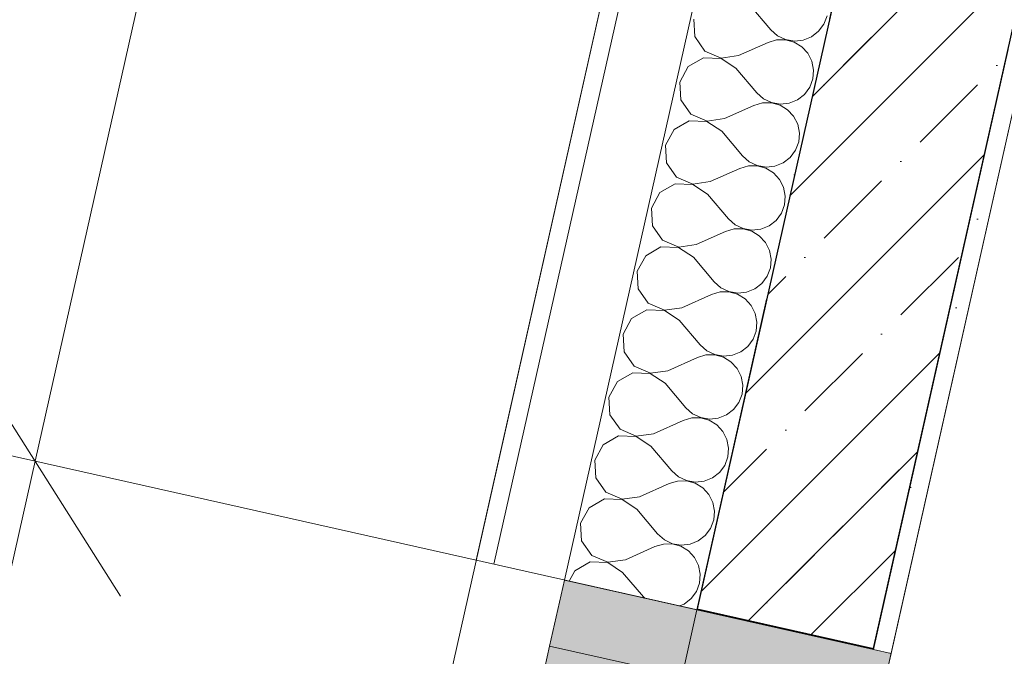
# Model space of a CAD drawing. Header units: millimetres. Extents: x -7145539 to 8272368, y 6117771 to 6337028.
# Tile 66 of 213: x -6875103 to -6874015, y 6145949 to 6146653. Entities that reach past the tile are written whole.
import ezdxf
from ezdxf.enums import TextEntityAlignment as Align

# ---------------------------------------------------------------- set-up
doc = ezdxf.new("R2010")
doc.units = ezdxf.units.MM
doc.header["$MEASUREMENT"] = 0
doc.linetypes.add('Штрихпунктирная', pattern=[670.277762, 352.777767, -176.388884, 0, -141.111112])
for name, color, linetype in [('S - квартира_помещение.АР', 7, 'Continuous'), ('АР-Стены_внешние_.АР', 7, 'Continuous'), ('АР-Стены_внутренние_пилоны.АР', 7, 'Continuous'), ('АР-Чертеж-Оси_Осевые размеры.АР', 7, 'Continuous'), ('АР-Чертеж-Размеры.АР', 7, 'Continuous'), ('Окна Archicad', 7, 'Continuous')]:
    doc.layers.add(name, color=color, linetype=linetype)
for name, color, linetype, lineweight in [('АР-Стены_внешние_.АР_Ном._пера__1', 7, 'Continuous', 30), ('АР-Стены_внешние_.АР_Ном._пера__120', 7, 'Continuous', 0), ('АР-Стены_внутренние_пилоны.АР_Ном._пера__1', 7, 'Continuous', 15), ('АР-Чертеж-Оси_Осевые размеры.АР_Ном._пера__120', 7, 'Continuous', 0), ('АР-Чертеж-Размеры.АР_Ном._пера__1', 7, 'Continuous', 0), ('Окна Archicad_Ном._пера__1', 7, 'Continuous', 0), ('Окна Archicad_Ном._пера__120', 7, 'Continuous', 0)]:
    doc.layers.add(name, color=color, linetype=linetype, lineweight=lineweight)
doc.styles.add('РЎР“Р•РќР•Р\xa0Р\x98Р\xa0_РЎРўР\x98Р›Р¬_2', font='GOTHIC.TTF')
doc.styles.add('РЎР“Р•РќР•Р\xa0Р\x98Р\xa0_РЎРўР\x98Р›Р¬_6', font='GOST_Common.ttf')
doc.dimstyles.new('СГЕНЕРИР_СТИЛЬ__5', dxfattribs={"dimtxt": 150, "dimasz": 237.5, "dimexe": 0.18, "dimexo": 0.0625, "dimgap": 0, "dimtad": 1, "dimdec": 0, "dimzin": 0, "dimdsep": 46, "dimtxsty": 'РЎР“Р•РќР•Р\xa0Р\x98Р\xa0_РЎРўР\x98Р›Р¬_6', "dimblk": 'ARROWHEAD_6', "dimblk1": 'ARROWHEAD_6', "dimblk2": 'ARROWHEAD_6', "dimcen": 0.09, "dimse1": 1, "dimse2": 1, "dimclrd": 7, "dimclre": 7, "dimclrt": 7, "dimazin": 0, "dimtfac": 1, "dimtdec": 4, "dimtmove": 0, "dimatfit": 3, "dimfxl": 1, "dimtolj": 1, "dimtzin": 0, "dimarcsym": 0})
doc.dimstyles.new('СГЕНЕРИР_СТИЛЬ__9', dxfattribs={"dimtxt": 150, "dimasz": 237.5, "dimexe": 0.18, "dimexo": 1000, "dimgap": 0, "dimtad": 1, "dimdec": 0, "dimzin": 0, "dimdsep": 46, "dimtxsty": 'РЎР“Р•РќР•Р\xa0Р\x98Р\xa0_РЎРўР\x98Р›Р¬_6', "dimblk": 'ARROWHEAD_6', "dimblk1": 'ARROWHEAD_6', "dimblk2": 'ARROWHEAD_6', "dimcen": 0.09, "dimclrd": 7, "dimclre": 7, "dimclrt": 7, "dimazin": 0, "dimtfac": 1, "dimtdec": 4, "dimtmove": 0, "dimatfit": 3, "dimfxl": 1, "dimtolj": 1, "dimtzin": 0, "dimarcsym": 0})

# ---------------------------------------------------------------- blocks, each defined once
blk = doc.blocks.new('*X903', base_point=(-6256761.3, 6562677.8))
at = {"layer": 'АР-Стены_внешние_.АР_Ном._пера__1', "color": 7, "linetype": 'Continuous', "lineweight": 0}
for p, q in [((-6874295.9, 6146668.9), (-6874272.7, 6146641.7)), ((-6874357.9, 6146653.6), (-6874356.9, 6146634.1)), ((-6874220.1, 6146640), (-6874214.2, 6146647.9)), ((-6874214.2, 6146647.9), (-6874210.7, 6146657.1)), ((-6874272.7, 6146641.7), (-6874265.4, 6146635.2)), ((-6874227.8, 6146633.9), (-6874220.1, 6146640)), ((-6874356.9, 6146634.1), (-6874345.7, 6146618.1)), ((-6874308.5, 6146613.2), (-6874275.9, 6146627.8)), ((-6874266.4, 6146630.6), (-6874275.9, 6146627.8)), ((-6874256.6, 6146630.6), (-6874266.4, 6146630.6)), ((-6874265.4, 6146635.2), (-6874256.5, 6146630.9)), ((-6874247.1, 6146628), (-6874256.6, 6146630.6)), ((-6874256.5, 6146630.9), (-6874246.8, 6146629.2)), ((-6874238.6, 6146622.9), (-6874247.1, 6146628)), ((-6874246.8, 6146629.2), (-6874237, 6146630.3)), ((-6874237, 6146630.3), (-6874227.8, 6146633.9)), ((-6874345.7, 6146618.1), (-6874327.8, 6146610.3)), ((-6874231.9, 6146615.7), (-6874238.6, 6146622.9)), ((-6874227.5, 6146606.9), (-6874231.9, 6146615.7)), ((-6874347.3, 6146610.7), (-6874364.3, 6146601)), ((-6874327.8, 6146610), (-6874347.3, 6146610.7)), ((-6874327.8, 6146610.3), (-6874308.5, 6146613.2)), ((-6874311.6, 6146599.2), (-6874327.8, 6146610)), ((-6874225.6, 6146597.2), (-6874227.5, 6146606.9)), ((-6874364.3, 6146601), (-6874373.6, 6146583.9)), ((-6874311.6, 6146599.2), (-6874288.4, 6146572.1)), ((-6874226.4, 6146587.4), (-6874225.6, 6146597.2)), ((-6874373.6, 6146583.9), (-6874372.5, 6146564.4)), ((-6874229.8, 6146578.2), (-6874226.4, 6146587.4)), ((-6874288.4, 6146572.1), (-6874281, 6146565.5)), ((-6874235.7, 6146570.3), (-6874229.8, 6146578.2)), ((-6874372.5, 6146564.4), (-6874361.3, 6146548.4)), ((-6874282.1, 6146560.9), (-6874291.5, 6146558.1)), ((-6874272.2, 6146561), (-6874282.1, 6146560.9)), ((-6874281, 6146565.5), (-6874272.2, 6146561.2)), ((-6874272.2, 6146561.2), (-6874262.4, 6146559.5)), ((-6874262.7, 6146558.3), (-6874272.2, 6146561)), ((-6874262.4, 6146559.5), (-6874252.6, 6146560.6)), ((-6874252.6, 6146560.6), (-6874243.5, 6146564.2)), ((-6874243.5, 6146564.2), (-6874235.7, 6146570.3)), ((-6874324.1, 6146543.5), (-6874291.5, 6146558.1)), ((-6874254.3, 6146553.2), (-6874262.7, 6146558.3)), ((-6874247.6, 6146546), (-6874254.3, 6146553.2)), ((-6874363, 6146541), (-6874379.9, 6146531.3)), ((-6874343.5, 6146540.4), (-6874363, 6146541)), ((-6874361.3, 6146548.4), (-6874343.4, 6146540.6)), ((-6874327.2, 6146529.5), (-6874343.5, 6146540.4)), ((-6874343.4, 6146540.6), (-6874324.1, 6146543.5)), ((-6874243.1, 6146537.2), (-6874247.6, 6146546)), ((-6874379.9, 6146531.3), (-6874389.2, 6146514.2)), ((-6874327.2, 6146529.5), (-6874304.1, 6146502.4)), ((-6874241.2, 6146527.5), (-6874243.1, 6146537.2)), ((-6874242, 6146517.7), (-6874241.2, 6146527.5)), ((-6874245.5, 6146508.5), (-6874242, 6146517.7)), ((-6874389.2, 6146514.2), (-6874388.2, 6146494.7)), ((-6874251.4, 6146500.6), (-6874245.5, 6146508.5)), ((-6874388.2, 6146494.7), (-6874377, 6146478.7)), ((-6874304.1, 6146502.4), (-6874296.7, 6146495.8)), ((-6874296.7, 6146495.8), (-6874287.8, 6146491.5)), ((-6874268.3, 6146490.9), (-6874259.2, 6146494.5)), ((-6874259.2, 6146494.5), (-6874251.4, 6146500.6)), ((-6874339.8, 6146473.8), (-6874307.2, 6146488.4)), ((-6874297.7, 6146491.2), (-6874307.2, 6146488.4)), ((-6874287.9, 6146491.3), (-6874297.7, 6146491.2)), ((-6874278.4, 6146488.6), (-6874287.9, 6146491.3)), ((-6874287.8, 6146491.5), (-6874278.1, 6146489.9)), ((-6874270, 6146483.5), (-6874278.4, 6146488.6)), ((-6874278.1, 6146489.9), (-6874268.3, 6146490.9)), ((-6874263.3, 6146476.3), (-6874270, 6146483.5)), ((-6874377, 6146478.7), (-6874359.1, 6146470.9)), ((-6874359.1, 6146470.9), (-6874339.8, 6146473.8)), ((-6874258.8, 6146467.5), (-6874263.3, 6146476.3)), ((-6874395.6, 6146461.6), (-6874404.9, 6146444.5)), ((-6874378.6, 6146471.3), (-6874395.6, 6146461.6)), ((-6874359.1, 6146470.7), (-6874378.6, 6146471.3)), ((-6874342.9, 6146459.8), (-6874359.1, 6146470.7)), ((-6874256.9, 6146457.8), (-6874258.8, 6146467.5)), ((-6874342.9, 6146459.8), (-6874319.7, 6146432.7)), ((-6874257.7, 6146448), (-6874256.9, 6146457.8)), ((-6874404.9, 6146444.5), (-6874403.8, 6146425)), ((-6874261.2, 6146438.8), (-6874257.7, 6146448)), ((-6874319.7, 6146432.7), (-6874312.3, 6146426.1)), ((-6874274.8, 6146424.9), (-6874267, 6146430.9)), ((-6874267, 6146430.9), (-6874261.2, 6146438.8)), ((-6874403.8, 6146425), (-6874392.6, 6146409)), ((-6874355.4, 6146404.1), (-6874322.8, 6146418.7)), ((-6874313.4, 6146421.5), (-6874322.8, 6146418.7)), ((-6874303.5, 6146421.6), (-6874313.4, 6146421.5)), ((-6874312.3, 6146426.1), (-6874303.5, 6146421.9)), ((-6874303.5, 6146421.9), (-6874293.8, 6146420.2)), ((-6874294, 6146418.9), (-6874303.5, 6146421.6)), ((-6874285.6, 6146413.8), (-6874294, 6146418.9)), ((-6874293.8, 6146420.2), (-6874284, 6146421.2)), ((-6874284, 6146421.2), (-6874274.8, 6146424.9)), ((-6874392.6, 6146409), (-6874374.7, 6146401.3)), ((-6874278.9, 6146406.6), (-6874285.6, 6146413.8)), ((-6874394.3, 6146401.6), (-6874411.2, 6146391.9)), ((-6874374.8, 6146401), (-6874394.3, 6146401.6)), ((-6874358.5, 6146390.1), (-6874374.8, 6146401)), ((-6874374.7, 6146401.3), (-6874355.4, 6146404.1)), ((-6874274.4, 6146397.8), (-6874278.9, 6146406.6)), ((-6874272.5, 6146388.2), (-6874274.4, 6146397.8)), ((-6874411.2, 6146391.9), (-6874420.6, 6146374.8)), ((-6874358.5, 6146390.1), (-6874335.4, 6146363)), ((-6874273.3, 6146378.3), (-6874272.5, 6146388.2)), ((-6874420.6, 6146374.8), (-6874419.5, 6146355.3)), ((-6874276.8, 6146369.1), (-6874273.3, 6146378.3)), ((-6874282.7, 6146361.2), (-6874276.8, 6146369.1)), ((-6874419.5, 6146355.3), (-6874408.3, 6146339.3)), ((-6874335.4, 6146363), (-6874328, 6146356.4)), ((-6874328, 6146356.4), (-6874319.1, 6146352.2)), ((-6874299.6, 6146351.5), (-6874290.5, 6146355.2)), ((-6874290.5, 6146355.2), (-6874282.7, 6146361.2)), ((-6874371.1, 6146334.4), (-6874338.5, 6146349)), ((-6874329, 6146351.8), (-6874338.5, 6146349)), ((-6874319.2, 6146351.9), (-6874329, 6146351.8)), ((-6874309.7, 6146349.3), (-6874319.2, 6146351.9)), ((-6874319.1, 6146352.2), (-6874309.4, 6146350.5)), ((-6874301.3, 6146344.1), (-6874309.7, 6146349.3)), ((-6874309.4, 6146350.5), (-6874299.6, 6146351.5)), ((-6874294.6, 6146336.9), (-6874301.3, 6146344.1)), ((-6874409.9, 6146331.9), (-6874426.9, 6146322.3)), ((-6874390.4, 6146331.3), (-6874409.9, 6146331.9)), ((-6874408.3, 6146339.3), (-6874390.4, 6146331.6)), ((-6874390.4, 6146331.6), (-6874371.1, 6146334.4)), ((-6874374.2, 6146320.5), (-6874390.4, 6146331.3)), ((-6874290.1, 6146328.1), (-6874294.6, 6146336.9)), ((-6874426.9, 6146322.3), (-6874436.2, 6146305.1)), ((-6874374.2, 6146320.5), (-6874351, 6146293.3)), ((-6874288.2, 6146318.5), (-6874290.1, 6146328.1)), ((-6874289, 6146308.6), (-6874288.2, 6146318.5)), ((-6874436.2, 6146305.1), (-6874435.1, 6146285.6)), ((-6874298.3, 6146291.5), (-6874292.5, 6146299.4)), ((-6874292.5, 6146299.4), (-6874289, 6146308.6)), ((-6874351, 6146293.3), (-6874343.6, 6146286.7)), ((-6874306.1, 6146285.5), (-6874298.3, 6146291.5)), ((-6874435.1, 6146285.6), (-6874423.9, 6146269.6)), ((-6874386.7, 6146264.7), (-6874354.1, 6146279.3)), ((-6874344.7, 6146282.1), (-6874354.1, 6146279.3)), ((-6874334.8, 6146282.2), (-6874344.7, 6146282.1)), ((-6874343.6, 6146286.7), (-6874334.8, 6146282.5)), ((-6874334.8, 6146282.5), (-6874325.1, 6146280.8)), ((-6874325.3, 6146279.6), (-6874334.8, 6146282.2)), ((-6874316.9, 6146274.4), (-6874325.3, 6146279.6)), ((-6874325.1, 6146280.8), (-6874315.3, 6146281.8)), ((-6874315.3, 6146281.8), (-6874306.1, 6146285.5)), ((-6874423.9, 6146269.6), (-6874406, 6146261.9)), ((-6874310.2, 6146267.2), (-6874316.9, 6146274.4)), ((-6874305.7, 6146258.4), (-6874310.2, 6146267.2)), ((-6874425.6, 6146262.2), (-6874442.5, 6146252.6)), ((-6874406.1, 6146261.6), (-6874425.6, 6146262.2)), ((-6874389.8, 6146250.8), (-6874406.1, 6146261.6)), ((-6874406, 6146261.9), (-6874386.7, 6146264.7)), ((-6874303.8, 6146248.8), (-6874305.7, 6146258.4)), ((-6874442.5, 6146252.6), (-6874451.9, 6146235.4)), ((-6874389.8, 6146250.8), (-6874366.7, 6146223.6)), ((-6874304.6, 6146238.9), (-6874303.8, 6146248.8)), ((-6874451.9, 6146235.4), (-6874450.8, 6146215.9)), ((-6874308.1, 6146229.7), (-6874304.6, 6146238.9)), ((-6874366.7, 6146223.6), (-6874359.3, 6146217.1)), ((-6874314, 6146221.8), (-6874308.1, 6146229.7)), ((-6874450.8, 6146215.9), (-6874439.6, 6146199.9)), ((-6874360.3, 6146212.4), (-6874369.8, 6146209.7)), ((-6874350.5, 6146212.5), (-6874360.3, 6146212.4)), ((-6874359.3, 6146217.1), (-6874350.4, 6146212.8)), ((-6874341, 6146209.9), (-6874350.5, 6146212.5)), ((-6874350.4, 6146212.8), (-6874340.7, 6146211.1)), ((-6874340.7, 6146211.1), (-6874330.9, 6146212.1)), ((-6874330.9, 6146212.1), (-6874321.8, 6146215.8)), ((-6874321.8, 6146215.8), (-6874314, 6146221.8)), ((-6874402.4, 6146195), (-6874369.8, 6146209.7)), ((-6874332.6, 6146204.8), (-6874341, 6146209.9)), ((-6874325.9, 6146197.5), (-6874332.6, 6146204.8)), ((-6874441.2, 6146192.6), (-6874458.2, 6146182.9)), ((-6874421.7, 6146191.9), (-6874441.2, 6146192.6)), ((-6874439.6, 6146199.9), (-6874421.7, 6146192.2)), ((-6874421.7, 6146192.2), (-6874402.4, 6146195)), ((-6874405.5, 6146181.1), (-6874421.7, 6146191.9)), ((-6874321.4, 6146188.7), (-6874325.9, 6146197.5)), ((-6874458.2, 6146182.9), (-6874467.5, 6146165.7)), ((-6874405.5, 6146181.1), (-6874382.3, 6146153.9)), ((-6874319.5, 6146179.1), (-6874321.4, 6146188.7)), ((-6874320.3, 6146169.3), (-6874319.5, 6146179.1)), ((-6874323.8, 6146160), (-6874320.3, 6146169.3)), ((-6874467.5, 6146165.7), (-6874466.4, 6146146.2)), ((-6874329.6, 6146152.1), (-6874323.8, 6146160)), ((-6874466.4, 6146146.2), (-6874455.2, 6146130.2)), ((-6874382.3, 6146153.9), (-6874374.9, 6146147.4)), ((-6874374.9, 6146147.4), (-6874366.1, 6146143.1)), ((-6874346.6, 6146142.4), (-6874337.4, 6146146.1)), ((-6874337.4, 6146146.1), (-6874329.6, 6146152.1)), ((-6874418, 6146125.3), (-6874385.4, 6146140)), ((-6874376, 6146142.7), (-6874385.4, 6146140)), ((-6874366.1, 6146142.8), (-6874376, 6146142.7)), ((-6874366.1, 6146143.1), (-6874356.4, 6146141.4)), ((-6874356.6, 6146140.2), (-6874366.1, 6146142.8)), ((-6874348.2, 6146135.1), (-6874356.6, 6146140.2)), ((-6874356.4, 6146141.4), (-6874346.6, 6146142.4)), ((-6874341.5, 6146127.8), (-6874348.2, 6146135.1)), ((-6874455.2, 6146130.2), (-6874437.3, 6146122.5)), ((-6874437.3, 6146122.5), (-6874418, 6146125.3)), ((-6874337, 6146119.1), (-6874341.5, 6146127.8)), ((-6874473.8, 6146113.2), (-6874483.2, 6146096)), ((-6874456.9, 6146122.9), (-6874473.8, 6146113.2)), ((-6874437.4, 6146122.2), (-6874456.9, 6146122.9)), ((-6874421.1, 6146111.4), (-6874437.4, 6146122.2)), ((-6874335.1, 6146109.4), (-6874337, 6146119.1)), ((-6874421.1, 6146111.4), (-6874398, 6146084.2)), ((-6874336, 6146099.6), (-6874335.1, 6146109.4)), ((-6874483.2, 6146096), (-6874482.1, 6146076.5)), ((-6874339.4, 6146090.3), (-6874336, 6146099.6)), ((-6874398, 6146084.2), (-6874390.6, 6146077.7)), ((-6874353.1, 6146076.4), (-6874345.3, 6146082.4)), ((-6874345.3, 6146082.4), (-6874339.4, 6146090.3)), ((-6874482.1, 6146076.5), (-6874470.9, 6146060.5)), ((-6874433.7, 6146055.6), (-6874401.1, 6146070.3)), ((-6874391.6, 6146073), (-6874401.1, 6146070.3)), ((-6874381.8, 6146073.1), (-6874391.6, 6146073)), ((-6874390.6, 6146077.7), (-6874381.7, 6146073.4)), ((-6874372.3, 6146070.5), (-6874381.8, 6146073.1)), ((-6874381.7, 6146073.4), (-6874372, 6146071.7)), ((-6874363.9, 6146065.4), (-6874372.3, 6146070.5)), ((-6874372, 6146071.7), (-6874362.2, 6146072.7)), ((-6874362.2, 6146072.7), (-6874353.1, 6146076.4)), ((-6874470.9, 6146060.5), (-6874453, 6146052.8)), ((-6874357.2, 6146058.1), (-6874363.9, 6146065.4)), ((-6874472.6, 6146053.2), (-6874489.5, 6146043.5)), ((-6874453, 6146052.5), (-6874472.6, 6146053.2)), ((-6874453, 6146052.8), (-6874433.7, 6146055.6)), ((-6874436.8, 6146041.7), (-6874453, 6146052.5)), ((-6874352.7, 6146049.4), (-6874357.2, 6146058.1)), ((-6874350.8, 6146039.7), (-6874352.7, 6146049.4)), ((-6874489.5, 6146043.5), (-6874495.8, 6146031.9)), ((-6874436.8, 6146041.7), (-6874413.6, 6146014.5)), ((-6874351.6, 6146029.9), (-6874350.8, 6146039.7)), ((-6874355.1, 6146020.6), (-6874351.6, 6146029.9)), ((-6874360.9, 6146012.7), (-6874355.1, 6146020.6)), ((-6874413.6, 6146014.5), (-6874412.1, 6146013.1)), ((-6874374, 6146004.6), (-6874368.7, 6146006.7)), ((-6874368.7, 6146006.7), (-6874360.9, 6146012.7))]:
    blk.add_line(p, q, dxfattribs=at)
blk = doc.blocks.new('Горизонтальное Многостворчатое Окно 23[31]_1', base_point=(-6256761.3, 6562677.8))
at = {"layer": 'Окна Archicad', "linetype": 'Continuous', "lineweight": 0, "true_color": 0xffffff}
for points in [[(-6874354.6, 6146000.2), (-6874501, 6146033.1), (-6874517.4, 6145959.9), (-6874371, 6145927.1)], [(-6874904.6, 6143551.5), (-6874689.9, 6143503.3), (-6874139.9, 6145952), (-6874354.6, 6146000.2)], [(-6874621.4, 6144812.5), (-6874371, 6145927.1), (-6874517.4, 6145959.9), (-6874767.7, 6144845.3)]]:
    blk.add_hatch(color=7, dxfattribs=at).paths.add_polyline_path(points)
at = {"layer": 'Окна Archicad_Ном._пера__1', "color": 7, "linetype": 'Continuous', "lineweight": 15}
blk.add_line((-6874354.6, 6146000.2), (-6874159.5, 6145956.4), dxfattribs=at)
at = {"layer": 'Окна Archicad_Ном._пера__1', "color": 7, "linetype": 'Continuous', "lineweight": 0}
blk.add_line((-6874159.5, 6145956.4), (-6874139.9, 6145952), dxfattribs=at)
at = {"layer": 'Окна Archicad_Ном._пера__120', "color": 7, "linetype": 'Continuous', "lineweight": 0}
for p, q in [((-6874517.4, 6145959.9), (-6874501, 6146033.1)), ((-6874501, 6146033.1), (-6874354.6, 6146000.2)), ((-6874354.6, 6146000.2), (-6874371, 6145927.1)), ((-6874767.7, 6144845.3), (-6874517.4, 6145959.9)), ((-6874689.9, 6143503.3), (-6874139.9, 6145952)), ((-6874371, 6145927.1), (-6874517.4, 6145959.9))]:
    blk.add_line(p, q, dxfattribs=at)
blk = doc.blocks.new('Стена_242_1', base_point=(-6872901.6, 6151557.2))
at = {"layer": 'АР-Стены_внешние_.АР', "linetype": 'Continuous', "lineweight": 0, "true_color": 0x000000}
h = blk.add_hatch(dxfattribs=at)
h.set_pattern_fill('БЛОКИ_БЕТОННЫЕ_ЭФФЕКТИВН_70', color=18, style=0, pattern_type=2)
h.set_pattern_definition([(45, (-6256761.35, 6562677.8), (-127.27922, 127.27922), [])])
h.paths.add_polyline_path([(-6873870.4, 6148156.1), (-6874354.6, 6146000.2), (-6874159.5, 6145956.4), (-6873675.3, 6148112.3)])
h = blk.add_hatch(dxfattribs=at)
h.set_pattern_fill('ШТУКАТУРКА__ГИПС_01_0001', color=18, style=0, pattern_type=2)
h.set_pattern_definition([(45, (-6256761.35, 6563027.8), (-111.369318, 111.369318), [0, -105, 0, -157.5]), (110, (-6256411.35, 6563027.8), (148.001588, 53.868173), [0, -77, 0, -133])])
h.paths.add_polyline_path([(-6874012.6, 6146610.1), (-6874159.5, 6145956.4), (-6874139.9, 6145952), (-6873993.1, 6146605.7)])
at = {"layer": 'АР-Стены_внешние_.АР_Ном._пера__1', "color": 7, "linetype": 'Continuous', "lineweight": 0}
for p, q in [((-6874094.8, 6148206.5), (-6874579, 6146050.6)), ((-6874016.7, 6148189), (-6874501, 6146033.1))]:
    blk.add_line(p, q, dxfattribs=at)
at = {"layer": 'АР-Стены_внешние_.АР_Ном._пера__1', "color": 7, "linetype": 'Continuous', "lineweight": 15}
for p, q in [((-6873870.4, 6148156.1), (-6874354.6, 6146000.2)), ((-6874159.5, 6145956.4), (-6874010.4, 6146619.9))]:
    blk.add_line(p, q, dxfattribs=at)
at = {"layer": 'АР-Стены_внешние_.АР_Ном._пера__1', "color": 7, "linetype": 'Continuous', "lineweight": 0, "flags": 128}
for points in [[(-6874114.3, 6148210.9), (-6874598.5, 6146055)], [(-6874139.9, 6145952), (-6873993.1, 6146605.7)]]:
    blk.add_lwpolyline(points, dxfattribs=at)
at = {"layer": 'АР-Стены_внешние_.АР', "color": 7, "lineweight": 0}
blk.add_blockref('*X903', (-6256761.3, 6562677.8), dxfattribs=at)
at = {"layer": 'Окна Archicad', "color": 7, "linetype": 'Continuous', "lineweight": 0}
blk.add_blockref('Горизонтальное Многостворчатое Окно 23[31]_1', (-6256761.3, 6562677.8), dxfattribs=at)
blk = doc.blocks.new('Стандартный Маркер Сетки[124]_1', base_point=(-6872883.1, 6152552))
at = {"layer": 'АР-Чертеж-Оси_Осевые размеры.АР_Ном._пера__120', "color": 7, "linetype": 'Штрихпунктирная', "lineweight": 0}
blk.add_line((-6873102.3, 6151576.3), (-6877664.8, 6131261.9), dxfattribs=at)
at = {"layer": 'АР-Чертеж-Оси_Осевые размеры.АР_Ном._пера__120', "color": 7, "lineweight": 0, "style": 'РЎР“Р•РќР•Р\xa0Р\x98Р\xa0_РЎРўР\x98Р›Р¬_2'}
blk.add_attdef('AC_MarkerText_1', text='', height=350, rotation=347.3417, dxfattribs=at).set_placement((-6877923.6, 6129979.4), align=Align.TOP_CENTER)
blk = doc.blocks.new('Стандартный Маркер Сетки[182]_1', base_point=(-6872883.1, 6152552))
at = {"layer": 'АР-Чертеж-Оси_Осевые размеры.АР_Ном._пера__120', "color": 7, "linetype": 'Штрихпунктирная', "lineweight": 0}
blk.add_line((-6873102.3, 6151576.3), (-6877664.8, 6131261.9), dxfattribs=at)
at = {"layer": 'АР-Чертеж-Оси_Осевые размеры.АР_Ном._пера__120', "color": 7, "lineweight": 0, "style": 'РЎР“Р•РќР•Р\xa0Р\x98Р\xa0_РЎРўР\x98Р›Р¬_2'}
blk.add_attdef('AC_MarkerText_1', text='', height=350, rotation=347.3417, dxfattribs=at).set_placement((-6877923.6, 6129979.4), align=Align.TOP_CENTER)
blk = doc.blocks.new('Стандартный Маркер Сетки[183]_1', base_point=(-6872883.1, 6152552))
at = {"layer": 'АР-Чертеж-Оси_Осевые размеры.АР_Ном._пера__120', "color": 7, "linetype": 'Штрихпунктирная', "lineweight": 0}
blk.add_line((-6873102.3, 6151576.3), (-6877664.8, 6131261.9), dxfattribs=at)
at = {"layer": 'АР-Чертеж-Оси_Осевые размеры.АР_Ном._пера__120', "color": 7, "lineweight": 0, "style": 'РЎР“Р•РќР•Р\xa0Р\x98Р\xa0_РЎРўР\x98Р›Р¬_2'}
blk.add_attdef('AC_MarkerText_1', text='', height=350, rotation=347.3417, dxfattribs=at).set_placement((-6877923.6, 6129979.4), align=Align.TOP_CENTER)
blk = doc.blocks.new('Стандартный Маркер Сетки[184]_1', base_point=(-6872883.1, 6152552))
at = {"layer": 'АР-Чертеж-Оси_Осевые размеры.АР_Ном._пера__120', "color": 7, "linetype": 'Штрихпунктирная', "lineweight": 0}
blk.add_line((-6873102.3, 6151576.3), (-6877664.8, 6131261.9), dxfattribs=at)
at = {"layer": 'АР-Чертеж-Оси_Осевые размеры.АР_Ном._пера__120', "color": 7, "lineweight": 0, "style": 'РЎР“Р•РќР•Р\xa0Р\x98Р\xa0_РЎРўР\x98Р›Р¬_2'}
blk.add_attdef('AC_MarkerText_1', text='', height=350, rotation=347.3417, dxfattribs=at).set_placement((-6877923.6, 6129979.4), align=Align.TOP_CENTER)
blk = doc.blocks.new('Стандартный Маркер Сетки[187]_1', base_point=(-6872883.1, 6152552))
at = {"layer": 'АР-Чертеж-Оси_Осевые размеры.АР_Ном._пера__120', "color": 7, "linetype": 'Штрихпунктирная', "lineweight": 0}
blk.add_line((-6873102.3, 6151576.3), (-6877664.8, 6131261.9), dxfattribs=at)
at = {"layer": 'АР-Чертеж-Оси_Осевые размеры.АР_Ном._пера__120', "color": 7, "lineweight": 0, "style": 'РЎР“Р•РќР•Р\xa0Р\x98Р\xa0_РЎРўР\x98Р›Р¬_2'}
blk.add_attdef('AC_MarkerText_1', text='', height=350, rotation=347.3417, dxfattribs=at).set_placement((-6877923.6, 6129979.4), align=Align.TOP_CENTER)
blk = doc.blocks.new('Стандартный Маркер Сетки[195]_1', base_point=(-6872883.1, 6152552))
at = {"layer": 'АР-Чертеж-Оси_Осевые размеры.АР_Ном._пера__120', "color": 7, "linetype": 'Штрихпунктирная', "lineweight": 0}
blk.add_line((-6873102.3, 6151576.3), (-6877664.8, 6131261.9), dxfattribs=at)
at = {"layer": 'АР-Чертеж-Оси_Осевые размеры.АР_Ном._пера__120', "color": 7, "lineweight": 0, "style": 'РЎР“Р•РќР•Р\xa0Р\x98Р\xa0_РЎРўР\x98Р›Р¬_2'}
blk.add_attdef('AC_MarkerText_1', text='', height=350, rotation=347.3417, dxfattribs=at).set_placement((-6877923.6, 6129979.4), align=Align.TOP_CENTER)
blk = doc.blocks.new('Стандартный Маркер Сетки[196]_1', base_point=(-6872883.1, 6152552))
at = {"layer": 'АР-Чертеж-Оси_Осевые размеры.АР_Ном._пера__120', "color": 7, "linetype": 'Штрихпунктирная', "lineweight": 0}
blk.add_line((-6873102.3, 6151576.3), (-6877664.8, 6131261.9), dxfattribs=at)
at = {"layer": 'АР-Чертеж-Оси_Осевые размеры.АР_Ном._пера__120', "color": 7, "lineweight": 0, "style": 'РЎР“Р•РќР•Р\xa0Р\x98Р\xa0_РЎРўР\x98Р›Р¬_2'}
blk.add_attdef('AC_MarkerText_1', text='', height=350, rotation=347.3417, dxfattribs=at).set_placement((-6877923.6, 6129979.4), align=Align.TOP_CENTER)
blk = doc.blocks.new('Стандартный Маркер Сетки[197]_1', base_point=(-6872883.1, 6152552))
at = {"layer": 'АР-Чертеж-Оси_Осевые размеры.АР_Ном._пера__120', "color": 7, "linetype": 'Штрихпунктирная', "lineweight": 0}
blk.add_line((-6873102.3, 6151576.3), (-6877664.8, 6131261.9), dxfattribs=at)
at = {"layer": 'АР-Чертеж-Оси_Осевые размеры.АР_Ном._пера__120', "color": 7, "lineweight": 0, "style": 'РЎР“Р•РќР•Р\xa0Р\x98Р\xa0_РЎРўР\x98Р›Р¬_2'}
blk.add_attdef('AC_MarkerText_1', text='', height=350, rotation=347.3417, dxfattribs=at).set_placement((-6877923.6, 6129979.4), align=Align.TOP_CENTER)
blk = doc.blocks.new('*D1245', base_point=(-6256761.3, 6562677.8))
at = {"layer": 'АР-Чертеж-Размеры.АР_Ном._пера__1', "color": 7, "linetype": 'Continuous', "lineweight": 0, "transparency": 16777216}
for p, q in [((-6873732, 6152194.9), (-6874163.9, 6150272.1)), ((-6874069.3, 6150122.7), (-6874258.4, 6150421.4)), ((-6874392.5, 6150323.4), (-6873773.6, 6150184.4)), ((-6874163.9, 6150272.1), (-6874602.2, 6148320.5)), ((-6874507.6, 6148171.1), (-6874696.7, 6148469.9)), ((-6874830.9, 6148371.9), (-6874211.9, 6148232.9)), ((-6874602.2, 6148320.5), (-6875086.4, 6146164.6))]:
    blk.add_line(p, q, dxfattribs=at)
at = {"layer": 'АР-Чертеж-Размеры.АР_Ном._пера__1', "color": 7, "lineweight": 0, "transparency": 16777216, "insert": (-6874464.5, 6149070.2), "char_height": 150, "attachment_point": 7, "rotation": 77.3417, "style": 'РЎР“Р•РќР•Р\xa0Р\x98Р\xa0_РЎРўР\x98Р›Р¬_6'}
blk.add_mtext('\\A1;{\\pql;\\fGOST Common|b0|i0|c204|p0;\\W1.000000;2\xa0000}', dxfattribs=at)
blk = doc.blocks.new('ARROWHEAD_6')
at = {"color": 0, "linetype": 'Continuous', "lineweight": 0}
for p, q in [((-0.5, -0.5), (0.5, 0.5)), ((0, 0), (-1, 0))]:
    blk.add_line(p, q, dxfattribs=at)
blk = doc.blocks.new('*D1246', base_point=(-6256761.3, 6562677.8))
at = {"layer": 'АР-Чертеж-Размеры.АР_Ном._пера__1', "color": 7, "linetype": 'Continuous', "lineweight": 0, "transparency": 16777216}
for p, q in [((-6874507.6, 6148171.1), (-6874696.7, 6148469.9)), ((-6874602.2, 6148320.5), (-6875086.4, 6146164.6)), ((-6874991.8, 6146015.2), (-6875181, 6146313.9)), ((-6875315.1, 6146216), (-6874237.5, 6145973.9))]:
    blk.add_line(p, q, dxfattribs=at)
at = {"layer": 'АР-Чертеж-Размеры.АР_Ном._пера__1', "color": 7, "lineweight": 0, "transparency": 16777216, "insert": (-6874922.5, 6147031.2), "char_height": 150, "attachment_point": 7, "rotation": 77.3417, "style": 'РЎР“Р•РќР•Р\xa0Р\x98Р\xa0_РЎРўР\x98Р›Р¬_6'}
blk.add_mtext('\\A1;{\\pql;\\fGOST Common|b0|i0|c204|p0;\\W1.000000;2\xa0210}', dxfattribs=at)
blk = doc.blocks.new('*D1247', base_point=(-6256761.3, 6562677.8))
at = {"layer": 'АР-Чертеж-Размеры.АР_Ном._пера__1', "color": 7, "linetype": 'Continuous', "lineweight": 0, "transparency": 16777216}
for p, q in [((-6874602.2, 6148320.5), (-6875086.4, 6146164.6)), ((-6874991.8, 6146015.2), (-6875181, 6146313.9)), ((-6875315.1, 6146216), (-6874237.5, 6145973.9)), ((-6875086.4, 6146164.6), (-6875636.4, 6143715.9)), ((-6875541.8, 6143566.5), (-6875730.9, 6143865.2)), ((-6875865, 6143767.2), (-6875246.1, 6143628.2)), ((-6875636.4, 6143715.9), (-6876120.6, 6141559.6))]:
    blk.add_line(p, q, dxfattribs=at)
at = {"layer": 'АР-Чертеж-Размеры.АР_Ном._пера__1', "color": 7, "lineweight": 0, "transparency": 16777216, "insert": (-6875439.6, 6144728.9), "char_height": 150, "attachment_point": 7, "rotation": 77.3417, "style": 'РЎР“Р•РќР•Р\xa0Р\x98Р\xa0_РЎРўР\x98Р›Р¬_6'}
blk.add_mtext('\\A1;{\\pql;\\fGOST Common|b0|i0|c204|p0;\\W1.000000;2\xa0510}', dxfattribs=at)
blk = doc.blocks.new('*D1273', base_point=(-6256761.3, 6562677.8))
at = {"layer": 'АР-Чертеж-Размеры.АР_Ном._пера__1', "color": 7, "linetype": 'Continuous', "lineweight": 0, "transparency": 16777216}
for p, q in [((-6873385.2, 6146469.2), (-6873344.1, 6146652.2)), ((-6873290.7, 6146319.9), (-6873479.8, 6146618.6)), ((-6873156.6, 6146417.9), (-6873613.9, 6146520.6)), ((-6874448.2, 6141736.9), (-6873385.2, 6146469.2)), ((-6874542.8, 6141886.2), (-6874353.6, 6141587.5)), ((-6874219.5, 6141685.5), (-6874676.9, 6141788.2)), ((-6874489.3, 6141553.9), (-6874448.2, 6141736.9))]:
    blk.add_line(p, q, dxfattribs=at)
at = {"layer": 'АР-Чертеж-Размеры.АР_Ном._пера__1', "color": 7, "lineweight": 0, "transparency": 16777216, "insert": (-6873999.9, 6143869.6), "char_height": 150, "attachment_point": 7, "rotation": 77.3404, "style": 'РЎР“Р•РќР•Р\xa0Р\x98Р\xa0_РЎРўР\x98Р›Р¬_6'}
blk.add_mtext('\\A1;{\\pql;\\fGOST Common|b0|i0|c204|p0;\\W1.000000;4\xa0850}', dxfattribs=at)
blk = doc.blocks.new('Стена_358_1', base_point=(-6873862.4, 6147735.6))
at = {"layer": 'АР-Стены_внутренние_пилоны.АР', "linetype": 'Continuous', "lineweight": 0, "true_color": 0x000000}
h = blk.add_hatch(dxfattribs=at)
h.set_pattern_fill('ЖЕЛЕЗОБЕТОН__PROJECT__0001', color=18, style=0, pattern_type=2)
h.set_pattern_definition([(45, (-6256761.35, 6562677.8), (-84.852814, 84.852814), []), (45, (-6256803.77, 6562720.22), (-84.852814, 84.852814), [90, -30, 0, -30])])
h.paths.add_polyline_path([(-6873960, 6147757.5), (-6874354.4, 6146001.2), (-6874159.3, 6145957.4), (-6873764.8, 6147713.6)])
at = {"layer": 'АР-Стены_внутренние_пилоны.АР_Ном._пера__1', "color": 7, "linetype": 'Continuous', "lineweight": 30, "flags": 128}
for points in [[(-6873960, 6147757.5), (-6874354.4, 6146001.2)], [(-6874159.3, 6145957.4), (-6873764.8, 6147713.6)], [(-6874354.4, 6146001.2), (-6874159.3, 6145957.4)]]:
    blk.add_lwpolyline(points, dxfattribs=at)

msp = doc.modelspace()

# ---------------------------------------------------------------- linework, layer by layer
at = {"layer": 'S - квартира_помещение.АР', "color": 254, "linetype": 'Continuous', "lineweight": 0, "true_color": 0xffe1c4, "flags": 128}
msp.add_lwpolyline([(-6870773.4, 6145882.6), (-6873993.1, 6146605.7), (-6875056, 6141873.3), (-6871836.3, 6141150.2)], close=True, dxfattribs=at)
at = {"layer": 'АР-Стены_внешние_.АР_Ном._пера__120', "color": 7, "linetype": 'Continuous', "lineweight": 15}
msp.add_lwpolyline([(-6851524.3, 6146207.3), (-6854998.8, 6146987.6), (-6855119.2, 6146451.4), (-6858074.6, 6147115.1), (-6857228.8, 6150880.9), (-6866156.1, 6152885.9), (-6866615.1, 6150842.2), (-6869650, 6151523.8), (-6869470.3, 6152323.9), (-6873011.9, 6153119.4), (-6876728.5, 6136571.2), (-6854736.3, 6131631.8)], dxfattribs=at)

# ---------------------------------------------------------------- block references
at = {"layer": 'АР-Стены_внешние_.АР', "color": 7, "lineweight": 0}
msp.add_blockref('Стена_242_1', (-6872901.6, 6151557.2), dxfattribs=at)
at = {"layer": 'АР-Стены_внутренние_пилоны.АР', "color": 7, "lineweight": 0}
msp.add_blockref('Стена_358_1', (-6873862.4, 6147735.6), dxfattribs=at)
at = {"layer": 'АР-Чертеж-Оси_Осевые размеры.АР', "color": 8, "linetype": 'Continuous', "lineweight": 15}
for name in ['Стандартный Маркер Сетки[124]_1', 'Стандартный Маркер Сетки[182]_1', 'Стандартный Маркер Сетки[183]_1', 'Стандартный Маркер Сетки[184]_1', 'Стандартный Маркер Сетки[187]_1', 'Стандартный Маркер Сетки[195]_1', 'Стандартный Маркер Сетки[196]_1', 'Стандартный Маркер Сетки[197]_1']:
    msp.add_blockref(name, (-6872883.1, 6152552), dxfattribs=at)

# ---------------------------------------------------------------- dimensions: what is measured, and where the dimension line sits
at = {"layer": 'АР-Чертеж-Размеры.АР', "color": 7, "linetype": 'Continuous', "lineweight": 0}
for base, p1, p2, angle, dimstyle, picture, middle, turn in [((-6874602.2, 6148320.5), (-6873676, 6150162.5), (-6874114.3, 6148210.9), 257.3417, 'СГЕНЕРИР_СТИЛЬ__9', '*D1245', (-6874481.3, 6149337.7), 77.3417), ((-6875086.4, 6146164.6), (-6874114.3, 6148210.9), (-6874139.9, 6145952), 257.3417, 'СГЕНЕРИР_СТИЛЬ__9', '*D1246', (-6874939.3, 6147298.7), 77.3417), ((-6875636.4, 6143715.9), (-6874139.9, 6145952), (-6875148.5, 6143606.3), 257.3417, 'СГЕНЕРИР_СТИЛЬ__9', '*D1247', (-6875456.4, 6144996.4), 77.3417), ((-6873385.2, 6146469.2), (-6873446.2, 6141511.8), (-6872388.2, 6146245.3), 77.3404, 'СГЕНЕРИР_СТИЛЬ__5', '*D1273', (-6874016.7, 6144137.1), 77.3404)]:
    dim = msp.add_linear_dim(base=base, p1=p1, p2=p2, angle=angle, dimstyle=dimstyle, dxfattribs=at)
    dim.commit()
    dim.dimension.update_dxf_attribs({"geometry": picture, "text_midpoint": middle, "dimtype": 160, "text_rotation": turn})

doc.saveas('drawing.dxf')
